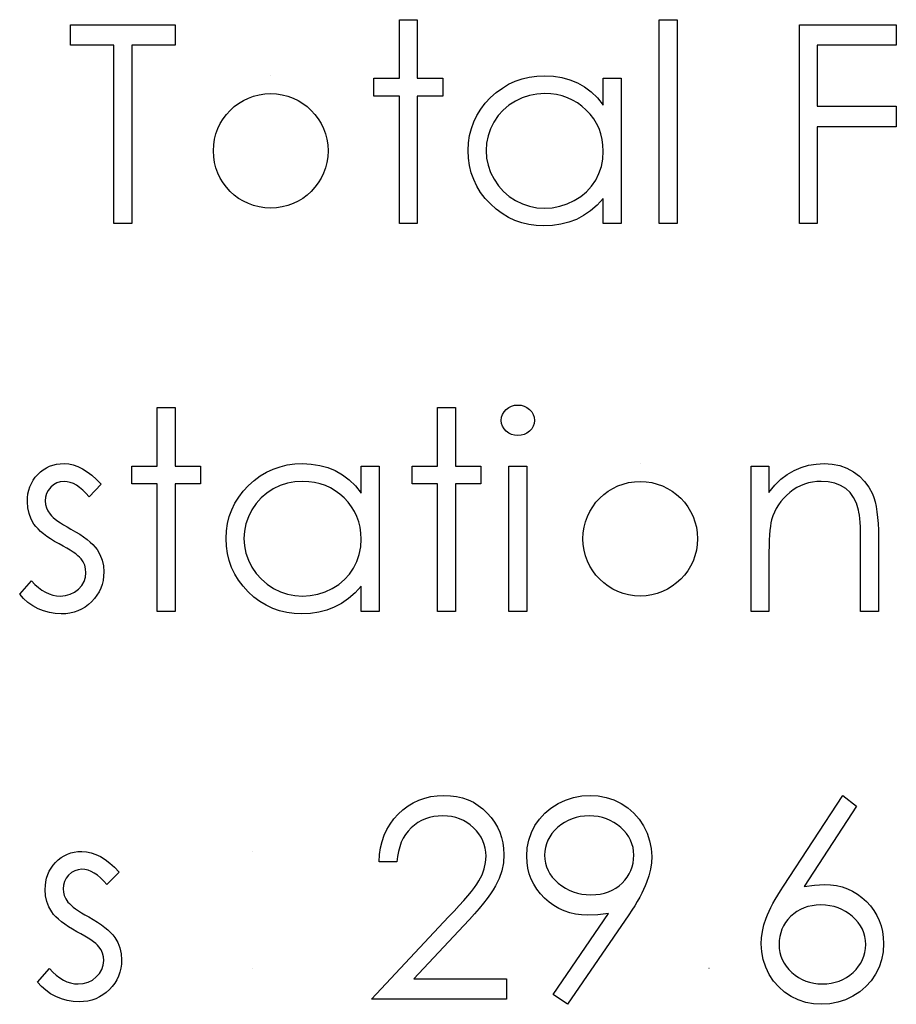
# Model space of a CAD drawing. Header units: inches. Extents: x 1687 to 2505, y -239 to -56.
# Tile 216 of 256: x 1857.784 to 1858.391, y -87.357 to -86.674. Entities that reach past the tile are written whole.
import ezdxf

# ---------------------------------------------------------------- set-up
doc = ezdxf.new("R2010")
doc.units = ezdxf.units.IN
doc.header["$LTSCALE"] = 0.5
doc.header["$MEASUREMENT"] = 0

msp = doc.modelspace()

# ---------------------------------------------------------------- linework, layer by layer
at = {"color": 7, "linetype": 'Continuous'}
for p, q in [((1858.04684, -86.67376), (1858.05921, -86.67376)), ((1858.04684, -86.71439), (1858.04684, -86.67376)), ((1858.05921, -86.67376), (1858.05921, -86.71439)), ((1858.22704, -86.67376), (1858.2394, -86.67376)), ((1858.22704, -86.81509), (1858.22704, -86.67376)), ((1858.2394, -86.67376), (1858.2394, -86.81509)), ((1857.81895, -86.69142), (1857.81895, -86.67729)), ((1857.81895, -86.67729), (1857.89138, -86.67729)), ((1857.89138, -86.67729), (1857.89138, -86.69142)), ((1858.3242, -86.67729), (1858.39133, -86.67729)), ((1858.3242, -86.81509), (1858.3242, -86.67729)), ((1858.39133, -86.67729), (1858.39133, -86.69142)), ((1857.84898, -86.69142), (1857.81895, -86.69142)), ((1857.84898, -86.81509), (1857.84898, -86.69142)), ((1857.89138, -86.69142), (1857.86135, -86.69142)), ((1857.86135, -86.69142), (1857.86135, -86.81509)), ((1858.39133, -86.69142), (1858.33657, -86.69142)), ((1858.33657, -86.69142), (1858.33657, -86.73382)), ((1857.95768, -86.71262), (1857.95768, -86.71262)), ((1858.02918, -86.72676), (1858.02918, -86.71439)), ((1858.02918, -86.71439), (1858.04684, -86.71439)), ((1858.05921, -86.71439), (1858.07688, -86.71439)), ((1858.07688, -86.71439), (1858.07688, -86.72676)), ((1858.12259, -86.71856), (1858.12717, -86.71643)), ((1858.12717, -86.71643), (1858.13194, -86.71475)), ((1858.13194, -86.71475), (1858.13691, -86.71356)), ((1858.13691, -86.71356), (1858.14207, -86.71287)), ((1858.14207, -86.71287), (1858.14743, -86.71262)), ((1858.14743, -86.71262), (1858.15358, -86.71293)), ((1858.15358, -86.71293), (1858.15944, -86.71384)), ((1858.15944, -86.71384), (1858.16498, -86.71538)), ((1858.16498, -86.71538), (1858.17023, -86.71751)), ((1858.18817, -86.73302), (1858.18817, -86.71439)), ((1858.18817, -86.71439), (1858.20054, -86.71439)), ((1858.20054, -86.71439), (1858.20054, -86.81509)), ((1858.11403, -86.72427), (1858.11822, -86.72118)), ((1858.11822, -86.72118), (1858.12259, -86.71856)), ((1858.17023, -86.71751), (1858.17517, -86.7203)), ((1858.17517, -86.7203), (1858.17984, -86.72383)), ((1858.17984, -86.72383), (1858.18414, -86.72805)), ((1858.04684, -86.72676), (1858.02918, -86.72676)), ((1858.04684, -86.81509), (1858.04684, -86.72676)), ((1858.07688, -86.72676), (1858.05921, -86.72676)), ((1858.05921, -86.72676), (1858.05921, -86.81509)), ((1858.10641, -86.73173), (1858.11005, -86.72783)), ((1858.11005, -86.72783), (1858.11403, -86.72427)), ((1858.12725, -86.73018), (1858.12283, -86.73302)), ((1858.13203, -86.72792), (1858.12725, -86.73018)), ((1858.137, -86.72629), (1858.13203, -86.72792)), ((1858.14218, -86.72532), (1858.137, -86.72629)), ((1858.14759, -86.72499), (1858.14218, -86.72532)), ((1858.15179, -86.72516), (1858.14759, -86.72499)), ((1858.15582, -86.72571), (1858.15179, -86.72516)), ((1858.15968, -86.72659), (1858.15582, -86.72571)), ((1858.16338, -86.72786), (1858.15968, -86.72659)), ((1858.16689, -86.72946), (1858.16338, -86.72786)), ((1858.17026, -86.73142), (1858.16689, -86.72946)), ((1858.18414, -86.72805), (1858.18817, -86.73302)), ((1858.10061, -86.74012), (1858.10326, -86.73584)), ((1858.10326, -86.73584), (1858.10641, -86.73173)), ((1858.11889, -86.73642), (1858.11541, -86.74031)), ((1858.12283, -86.73302), (1858.11889, -86.73642)), ((1858.17343, -86.73377), (1858.17026, -86.73142)), ((1858.17644, -86.73645), (1858.17343, -86.73377)), ((1858.1792, -86.7394), (1858.17644, -86.73645)), ((1858.33657, -86.73382), (1858.39133, -86.73382)), ((1858.39133, -86.73382), (1858.39133, -86.74796)), ((1858.09843, -86.74459), (1858.10061, -86.74012)), ((1858.11541, -86.74031), (1858.1124, -86.74475)), ((1858.18157, -86.74252), (1858.1792, -86.7394)), ((1858.18359, -86.74583), (1858.18157, -86.74252)), ((1858.09551, -86.75414), (1858.09672, -86.74928)), ((1858.09672, -86.74928), (1858.09843, -86.74459)), ((1858.11, -86.7495), (1858.10829, -86.75442)), ((1858.1124, -86.74475), (1858.11, -86.7495)), ((1858.18525, -86.74931), (1858.18359, -86.74583)), ((1858.18652, -86.75295), (1858.18525, -86.74931)), ((1858.39133, -86.74796), (1858.33657, -86.74796)), ((1858.33657, -86.74796), (1858.33657, -86.81509)), ((1858.09479, -86.75922), (1858.09551, -86.75414)), ((1858.10829, -86.75442), (1858.10724, -86.75944)), ((1858.18743, -86.75679), (1858.18652, -86.75295)), ((1858.18798, -86.76079), (1858.18743, -86.75679)), ((1858.09454, -86.76446), (1858.09479, -86.75922)), ((1858.09479, -86.76982), (1858.09454, -86.76446)), ((1858.10724, -86.75944), (1858.10691, -86.7646)), ((1858.10691, -86.7646), (1858.10727, -86.76974)), ((1858.18817, -86.76496), (1858.18798, -86.76079)), ((1858.09551, -86.77498), (1858.09479, -86.76982)), ((1858.10727, -86.76974), (1858.10829, -86.77476)), ((1858.18687, -86.77559), (1858.18784, -86.77043)), ((1858.18784, -86.77043), (1858.18817, -86.76496)), ((1858.09669, -86.77992), (1858.09551, -86.77498)), ((1858.10829, -86.77476), (1858.11003, -86.77967)), ((1858.18522, -86.7805), (1858.18687, -86.77559)), ((1858.09838, -86.78467), (1858.09669, -86.77992)), ((1858.10056, -86.78922), (1858.09838, -86.78467)), ((1858.11003, -86.77967), (1858.11246, -86.78448)), ((1858.11246, -86.78448), (1858.11549, -86.78895)), ((1858.18003, -86.78933), (1858.18293, -86.78511)), ((1858.18293, -86.78511), (1858.18522, -86.7805)), ((1858.10318, -86.79356), (1858.10056, -86.78922)), ((1858.11549, -86.78895), (1858.11897, -86.79289)), ((1858.17661, -86.79312), (1858.18003, -86.78933)), ((1858.1063, -86.79767), (1858.10318, -86.79356)), ((1858.10992, -86.80159), (1858.1063, -86.79767)), ((1858.11897, -86.79289), (1858.12295, -86.79632)), ((1858.12295, -86.79632), (1858.12739, -86.79922)), ((1858.16802, -86.79927), (1858.17258, -86.79643)), ((1858.17258, -86.79643), (1858.17661, -86.79312)), ((1858.18817, -86.79767), (1858.18389, -86.80231)), ((1858.18817, -86.81509), (1858.18817, -86.79767)), ((1858.11386, -86.80518), (1858.10992, -86.80159)), ((1858.118, -86.80827), (1858.11386, -86.80518)), ((1858.12739, -86.79922), (1858.13216, -86.80153)), ((1858.13216, -86.80153), (1858.13711, -86.80316)), ((1858.13711, -86.80316), (1858.14221, -86.80416)), ((1858.14221, -86.80416), (1858.14748, -86.80449)), ((1858.14748, -86.80449), (1858.15284, -86.80416)), ((1858.15284, -86.80416), (1858.15806, -86.80319)), ((1858.15806, -86.80319), (1858.16311, -86.80156)), ((1858.16311, -86.80156), (1858.16802, -86.79927)), ((1858.18389, -86.80231), (1858.17939, -86.80628)), ((1858.12237, -86.81089), (1858.118, -86.80827)), ((1858.12689, -86.81304), (1858.12237, -86.81089)), ((1858.16957, -86.81224), (1858.16429, -86.81426)), ((1858.17459, -86.80959), (1858.16957, -86.81224)), ((1858.17939, -86.80628), (1858.17459, -86.80959)), ((1857.86135, -86.81509), (1857.84898, -86.81509)), ((1858.05921, -86.81509), (1858.04684, -86.81509)), ((1858.13164, -86.8147), (1858.12689, -86.81304)), ((1858.13658, -86.81589), (1858.13164, -86.8147)), ((1858.14172, -86.81661), (1858.13658, -86.81589)), ((1858.14704, -86.81685), (1858.14172, -86.81661)), ((1858.15303, -86.81658), (1858.14704, -86.81685)), ((1858.1588, -86.81569), (1858.15303, -86.81658)), ((1858.16429, -86.81426), (1858.1588, -86.81569)), ((1858.20054, -86.81509), (1858.18817, -86.81509)), ((1858.2394, -86.81509), (1858.22704, -86.81509)), ((1858.33657, -86.81509), (1858.3242, -86.81509)), ((1858.12264, -86.94279), (1858.1246, -86.94179)), ((1858.1246, -86.94179), (1858.12667, -86.94121)), ((1858.12667, -86.94121), (1858.12893, -86.94102)), ((1858.12893, -86.94102), (1858.13123, -86.94121)), ((1858.13123, -86.94121), (1858.13335, -86.94179)), ((1858.13335, -86.94179), (1858.13531, -86.94279)), ((1857.87902, -86.94279), (1857.89138, -86.94279)), ((1857.87902, -86.98342), (1857.87902, -86.94279)), ((1857.89138, -86.94279), (1857.89138, -86.98342)), ((1858.07334, -86.94279), (1858.08571, -86.94279)), ((1858.07334, -86.98342), (1858.07334, -86.94279)), ((1858.08571, -86.94279), (1858.08571, -86.98342)), ((1858.11773, -86.94955), (1858.11836, -86.94759)), ((1858.11836, -86.94759), (1858.11941, -86.94577)), ((1858.11941, -86.94577), (1858.12087, -86.94414)), ((1858.12087, -86.94414), (1858.12264, -86.94279)), ((1858.13531, -86.94279), (1858.13708, -86.94414)), ((1858.13708, -86.94414), (1858.13857, -86.94577)), ((1858.13857, -86.94577), (1858.13962, -86.94759)), ((1858.13962, -86.94759), (1858.14025, -86.94955)), ((1858.11751, -86.95168), (1858.11773, -86.94955)), ((1858.11773, -86.95375), (1858.11751, -86.95168)), ((1858.11836, -86.95568), (1858.11773, -86.95375)), ((1858.11941, -86.95747), (1858.11836, -86.95568)), ((1858.13962, -86.95568), (1858.13857, -86.95747)), ((1858.14025, -86.95375), (1858.13962, -86.95568)), ((1858.14025, -86.94955), (1858.14047, -86.95168)), ((1858.14047, -86.95168), (1858.14025, -86.95375)), ((1858.12087, -86.9591), (1858.11941, -86.95747)), ((1858.12264, -86.96045), (1858.12087, -86.9591)), ((1858.1246, -86.96145), (1858.12264, -86.96045)), ((1858.12667, -86.96203), (1858.1246, -86.96145)), ((1858.12893, -86.96222), (1858.12667, -86.96203)), ((1858.13123, -86.96203), (1858.12893, -86.96222)), ((1858.13335, -86.96145), (1858.13123, -86.96203)), ((1858.13531, -86.96045), (1858.13335, -86.96145)), ((1858.13708, -86.9591), (1858.13531, -86.96045)), ((1858.13857, -86.95747), (1858.13708, -86.9591)), ((1857.80429, -86.98353), (1857.80664, -86.9827)), ((1857.80664, -86.9827), (1857.8091, -86.98212)), ((1857.8091, -86.98212), (1857.81166, -86.98176)), ((1857.81166, -86.98176), (1857.81437, -86.98165)), ((1857.81437, -86.98165), (1857.81757, -86.98187)), ((1857.81757, -86.98187), (1857.82077, -86.98254)), ((1857.82077, -86.98254), (1857.824, -86.98367)), ((1857.86135, -86.99579), (1857.86135, -86.98342)), ((1857.86135, -86.98342), (1857.87902, -86.98342)), ((1857.89138, -86.98342), (1857.90905, -86.98342)), ((1857.90905, -86.98342), (1857.90905, -86.99579)), ((1857.96412, -86.98378), (1857.96908, -86.98259)), ((1857.96908, -86.98259), (1857.97425, -86.9819)), ((1857.97425, -86.9819), (1857.9796, -86.98165)), ((1857.9796, -86.98165), (1857.98576, -86.98196)), ((1857.98576, -86.98196), (1857.99161, -86.98287)), ((1857.99161, -86.98287), (1857.99716, -86.98441)), ((1858.02034, -87.00205), (1858.02034, -86.98342)), ((1858.02034, -86.98342), (1858.03271, -86.98342)), ((1858.03271, -86.98342), (1858.03271, -87.08412)), ((1858.05568, -86.99579), (1858.05568, -86.98342)), ((1858.05568, -86.98342), (1858.07334, -86.98342)), ((1858.08571, -86.98342), (1858.10337, -86.98342)), ((1858.10337, -86.98342), (1858.10337, -86.99579)), ((1858.12281, -86.98342), (1858.13517, -86.98342)), ((1858.12281, -87.08412), (1858.12281, -86.98342)), ((1858.13517, -86.98342), (1858.13517, -87.08412)), ((1858.21384, -86.98165), (1858.21384, -86.98165)), ((1858.29063, -86.98342), (1858.303, -86.98342)), ((1858.29063, -87.08412), (1858.29063, -86.98342)), ((1858.303, -86.98342), (1858.303, -87.00158)), ((1858.32536, -86.98433), (1858.33047, -86.98284)), ((1858.33047, -86.98284), (1858.33579, -86.98196)), ((1858.33579, -86.98196), (1858.34131, -86.98165)), ((1858.34131, -86.98165), (1858.34689, -86.98201)), ((1858.34689, -86.98201), (1858.35213, -86.98306)), ((1858.35213, -86.98306), (1858.35705, -86.98486)), ((1857.79444, -86.99112), (1857.79612, -86.98919)), ((1857.79612, -86.98919), (1857.798, -86.98742)), ((1857.798, -86.98742), (1857.79999, -86.9859)), ((1857.79999, -86.9859), (1857.80209, -86.98461)), ((1857.80209, -86.98461), (1857.80429, -86.98353)), ((1857.824, -86.98367), (1857.82723, -86.98524)), ((1857.82723, -86.98524), (1857.83043, -86.98726)), ((1857.83043, -86.98726), (1857.83366, -86.98971)), ((1857.83366, -86.98971), (1857.83692, -86.99261)), ((1857.9462, -86.9933), (1857.9504, -86.99021)), ((1857.9504, -86.99021), (1857.95476, -86.98759)), ((1857.95476, -86.98759), (1857.95934, -86.98546)), ((1857.95934, -86.98546), (1857.96412, -86.98378)), ((1857.99716, -86.98441), (1858.0024, -86.98654)), ((1858.0024, -86.98654), (1858.00734, -86.98933)), ((1858.00734, -86.98933), (1858.01201, -86.99286)), ((1858.31131, -86.99256), (1858.31578, -86.98913)), ((1858.31578, -86.98913), (1858.32047, -86.9864)), ((1858.32047, -86.9864), (1858.32536, -86.98433)), ((1858.35705, -86.98486), (1858.36163, -86.98734)), ((1858.36163, -86.98734), (1858.36577, -86.99043)), ((1857.79071, -86.99766), (1857.79173, -86.99537)), ((1857.79173, -86.99537), (1857.79298, -86.99319)), ((1857.79298, -86.99319), (1857.79444, -86.99112)), ((1857.80714, -86.99631), (1857.80512, -86.9981)), ((1857.80937, -86.99504), (1857.80714, -86.99631)), ((1857.81177, -86.99427), (1857.80937, -86.99504)), ((1857.81437, -86.99402), (1857.81177, -86.99427)), ((1857.81649, -86.99418), (1857.81437, -86.99402)), ((1857.81865, -86.99468), (1857.81649, -86.99418)), ((1857.8208, -86.99551), (1857.81865, -86.99468)), ((1857.82298, -86.99667), (1857.8208, -86.99551)), ((1857.82513, -86.99816), (1857.82298, -86.99667)), ((1857.84015, -86.99598), (1857.83176, -87.00462)), ((1857.83692, -86.99261), (1857.84015, -86.99598)), ((1857.87902, -86.99579), (1857.86135, -86.99579)), ((1857.87902, -87.08412), (1857.87902, -86.99579)), ((1857.90905, -86.99579), (1857.89138, -86.99579)), ((1857.89138, -86.99579), (1857.89138, -87.08412)), ((1857.93858, -87.00075), (1857.94223, -86.99686)), ((1857.94223, -86.99686), (1857.9462, -86.9933)), ((1857.9642, -86.99695), (1857.95942, -86.99921)), ((1857.96917, -86.99532), (1857.9642, -86.99695)), ((1857.97436, -86.99435), (1857.96917, -86.99532)), ((1857.97977, -86.99402), (1857.97436, -86.99435)), ((1857.98396, -86.99418), (1857.97977, -86.99402)), ((1857.98799, -86.99474), (1857.98396, -86.99418)), ((1857.99186, -86.99562), (1857.98799, -86.99474)), ((1857.99556, -86.99689), (1857.99186, -86.99562)), ((1857.99906, -86.99849), (1857.99556, -86.99689)), ((1858.01201, -86.99286), (1858.01631, -86.99708)), ((1858.01631, -86.99708), (1858.02034, -87.00205)), ((1858.07334, -86.99579), (1858.05568, -86.99579)), ((1858.07334, -87.08412), (1858.07334, -86.99579)), ((1858.10337, -86.99579), (1858.08571, -86.99579)), ((1858.08571, -86.99579), (1858.08571, -87.08412)), ((1858.303, -87.00158), (1858.30706, -86.99672)), ((1858.30706, -86.99672), (1858.31131, -86.99256)), ((1858.32503, -86.99703), (1858.32243, -86.99833)), ((1858.32771, -86.99592), (1858.32503, -86.99703)), ((1858.33044, -86.9951), (1858.32771, -86.99592)), ((1858.33328, -86.99449), (1858.33044, -86.9951)), ((1858.33618, -86.99413), (1858.33328, -86.99449)), ((1858.33916, -86.99402), (1858.33618, -86.99413)), ((1858.34418, -86.99432), (1858.33916, -86.99402)), ((1858.34871, -86.99526), (1858.34418, -86.99432)), ((1858.35274, -86.99681), (1858.34871, -86.99526)), ((1858.35628, -86.99899), (1858.35274, -86.99681)), ((1858.36577, -86.99043), (1858.36936, -86.99402)), ((1858.36936, -86.99402), (1858.37234, -86.9981)), ((1857.78903, -87.00528), (1857.78936, -87.00263)), ((1857.78936, -87.00263), (1857.78994, -87.00009)), ((1857.78994, -87.00009), (1857.79071, -86.99766)), ((1857.80225, -87.00249), (1857.80153, -87.00495)), ((1857.80344, -87.00023), (1857.80225, -87.00249)), ((1857.80512, -86.9981), (1857.80344, -87.00023)), ((1857.82734, -86.99998), (1857.82513, -86.99816)), ((1857.82955, -87.00213), (1857.82734, -86.99998)), ((1857.83176, -87.00462), (1857.82955, -87.00213)), ((1857.93544, -87.00487), (1857.93858, -87.00075)), ((1857.95501, -87.00205), (1857.95106, -87.00545)), ((1857.95942, -86.99921), (1857.95501, -87.00205)), ((1858.00243, -87.00045), (1857.99906, -86.99849)), ((1858.0056, -87.0028), (1858.00243, -87.00045)), ((1858.00861, -87.00547), (1858.0056, -87.0028)), ((1858.3152, -87.00368), (1858.31313, -87.00575)), ((1858.31749, -87.00169), (1858.3152, -87.00368)), ((1858.31992, -86.9999), (1858.31749, -87.00169)), ((1858.32243, -86.99833), (1858.31992, -86.9999)), ((1858.35928, -87.00178), (1858.35628, -86.99899)), ((1858.36177, -87.00517), (1858.35928, -87.00178)), ((1858.37234, -86.9981), (1858.37474, -87.00269)), ((1858.37474, -87.00269), (1858.37574, -87.00525)), ((1857.78892, -87.00807), (1857.78903, -87.00528)), ((1857.78919, -87.01232), (1857.78892, -87.00807)), ((1857.80153, -87.00495), (1857.80128, -87.00757)), ((1857.80128, -87.00757), (1857.80151, -87.00995)), ((1857.80151, -87.00995), (1857.80214, -87.01224)), ((1857.93061, -87.01362), (1857.93279, -87.00915)), ((1857.93279, -87.00915), (1857.93544, -87.00487)), ((1857.94758, -87.00934), (1857.94457, -87.01378)), ((1857.95106, -87.00545), (1857.94758, -87.00934)), ((1858.01137, -87.00843), (1858.00861, -87.00547)), ((1858.01375, -87.01155), (1858.01137, -87.00843)), ((1858.30957, -87.01028), (1858.30811, -87.01271)), ((1858.31125, -87.00796), (1858.30957, -87.01028)), ((1858.31313, -87.00575), (1858.31125, -87.00796)), ((1858.36373, -87.0092), (1858.36177, -87.00517)), ((1858.36514, -87.01384), (1858.36373, -87.0092)), ((1858.37574, -87.00525), (1858.37659, -87.00818)), ((1858.37659, -87.00818), (1858.37731, -87.01141)), ((1857.79008, -87.0163), (1857.78919, -87.01232)), ((1857.79151, -87.02008), (1857.79008, -87.0163)), ((1857.80214, -87.01224), (1857.80322, -87.0145)), ((1857.80322, -87.0145), (1857.80471, -87.01671)), ((1857.80471, -87.01671), (1857.80567, -87.01784)), ((1857.92889, -87.01831), (1857.93061, -87.01362)), ((1857.94457, -87.01378), (1857.94217, -87.01853)), ((1858.01576, -87.01486), (1858.01375, -87.01155)), ((1858.01742, -87.01834), (1858.01576, -87.01486)), ((1858.30684, -87.01525), (1858.30576, -87.01792)), ((1858.30811, -87.01271), (1858.30684, -87.01525)), ((1858.36547, -87.01544), (1858.36514, -87.01384)), ((1858.36577, -87.01743), (1858.36547, -87.01544)), ((1858.36602, -87.01975), (1858.36577, -87.01743)), ((1858.37731, -87.01141), (1858.37792, -87.015)), ((1858.37792, -87.015), (1858.37836, -87.01892)), ((1857.79353, -87.02358), (1857.79151, -87.02008)), ((1857.7948, -87.02527), (1857.79353, -87.02358)), ((1857.80567, -87.01784), (1857.80689, -87.019)), ((1857.80689, -87.019), (1857.80832, -87.02024)), ((1857.80832, -87.02024), (1857.81001, -87.02151)), ((1857.81001, -87.02151), (1857.81194, -87.02284)), ((1857.81194, -87.02284), (1857.81409, -87.02419)), ((1857.81409, -87.02419), (1857.81647, -87.02562)), ((1857.92696, -87.02825), (1857.92768, -87.02317)), ((1857.92768, -87.02317), (1857.92889, -87.01831)), ((1857.94046, -87.02344), (1857.93941, -87.02847)), ((1857.94217, -87.01853), (1857.94046, -87.02344)), ((1858.01869, -87.02198), (1858.01742, -87.01834)), ((1858.0196, -87.02582), (1858.01869, -87.02198)), ((1858.30446, -87.02273), (1858.30408, -87.02516)), ((1858.30491, -87.02068), (1858.30446, -87.02273)), ((1858.30576, -87.01792), (1858.30491, -87.02068)), ((1858.36624, -87.02242), (1858.36602, -87.01975)), ((1858.36641, -87.02549), (1858.36624, -87.02242)), ((1858.37836, -87.01892), (1858.37869, -87.02317)), ((1858.37869, -87.02317), (1858.37891, -87.02778)), ((1857.79634, -87.02698), (1857.7948, -87.02527)), ((1857.79811, -87.02869), (1857.79634, -87.02698)), ((1857.80015, -87.0304), (1857.79811, -87.02869)), ((1857.80247, -87.03211), (1857.80015, -87.0304)), ((1857.81647, -87.02562), (1857.81909, -87.02709)), ((1857.81909, -87.02709), (1857.82229, -87.02891)), ((1857.82229, -87.02891), (1857.82522, -87.0307)), ((1857.82522, -87.0307), (1857.82789, -87.0325)), ((1857.92671, -87.03349), (1857.92696, -87.02825)), ((1857.93941, -87.02847), (1857.93908, -87.03363)), ((1858.02015, -87.02982), (1858.0196, -87.02582)), ((1858.02034, -87.03399), (1858.02015, -87.02982)), ((1858.30347, -87.03115), (1858.30328, -87.03471)), ((1858.30375, -87.02794), (1858.30347, -87.03115)), ((1858.30408, -87.02516), (1858.30375, -87.02794)), ((1858.36652, -87.02888), (1858.36641, -87.02549)), ((1858.36657, -87.03264), (1858.36652, -87.02888)), ((1858.37891, -87.02778), (1858.37896, -87.03269)), ((1857.80501, -87.03385), (1857.80247, -87.03211)), ((1857.80783, -87.03559), (1857.80501, -87.03385)), ((1857.81089, -87.03733), (1857.80783, -87.03559)), ((1857.81373, -87.03887), (1857.81089, -87.03733)), ((1857.82789, -87.0325), (1857.8303, -87.03426)), ((1857.8303, -87.03426), (1857.83242, -87.03603)), ((1857.83242, -87.03603), (1857.8343, -87.03777)), ((1857.8343, -87.03777), (1857.8359, -87.03951)), ((1857.92696, -87.03885), (1857.92671, -87.03349)), ((1857.93908, -87.03363), (1857.93944, -87.03876)), ((1858.02001, -87.03945), (1858.02034, -87.03399)), ((1858.30328, -87.03471), (1858.30311, -87.03865)), ((1858.3666, -87.03675), (1858.36657, -87.03264)), ((1858.3666, -87.08412), (1858.3666, -87.03675)), ((1858.37896, -87.03269), (1858.37896, -87.08412)), ((1857.8163, -87.04034), (1857.81373, -87.03887)), ((1857.81862, -87.04172), (1857.8163, -87.04034)), ((1857.82066, -87.04304), (1857.81862, -87.04172)), ((1857.82243, -87.04431), (1857.82066, -87.04304)), ((1857.82395, -87.04553), (1857.82243, -87.04431)), ((1857.8359, -87.03951), (1857.83722, -87.04122)), ((1857.83722, -87.04122), (1857.83927, -87.04478)), ((1857.83927, -87.04478), (1857.84076, -87.04856)), ((1857.92768, -87.04401), (1857.92696, -87.03885)), ((1857.92887, -87.04895), (1857.92768, -87.04401)), ((1857.93944, -87.03876), (1857.94046, -87.04379)), ((1857.94046, -87.04379), (1857.9422, -87.0487)), ((1858.01739, -87.04953), (1858.01905, -87.04462)), ((1858.01905, -87.04462), (1858.02001, -87.03945)), ((1858.30303, -87.04299), (1858.303, -87.04771)), ((1858.30311, -87.03865), (1858.30303, -87.04299)), ((1857.82519, -87.04666), (1857.82395, -87.04553)), ((1857.82616, -87.04771), (1857.82519, -87.04666)), ((1857.82765, -87.04989), (1857.82616, -87.04771)), ((1857.82869, -87.05221), (1857.82765, -87.04989)), ((1857.84076, -87.04856), (1857.84161, -87.05257)), ((1857.93055, -87.0537), (1857.92887, -87.04895)), ((1857.9422, -87.0487), (1857.94463, -87.0535)), ((1858.0151, -87.05414), (1858.01739, -87.04953)), ((1858.303, -87.04771), (1858.303, -87.08412)), ((1857.82933, -87.05469), (1857.82869, -87.05221)), ((1857.82922, -87.06049), (1857.82955, -87.05731)), ((1857.82955, -87.05731), (1857.82933, -87.05469)), ((1857.84161, -87.05257), (1857.84192, -87.05679)), ((1857.84192, -87.05679), (1857.84178, -87.05977)), ((1857.93273, -87.05825), (1857.93055, -87.0537)), ((1857.93535, -87.06259), (1857.93273, -87.05825)), ((1857.94463, -87.0535), (1857.94766, -87.05798)), ((1857.94766, -87.05798), (1857.95114, -87.06192)), ((1858.00878, -87.06214), (1858.0122, -87.05836)), ((1858.0122, -87.05836), (1858.0151, -87.05414)), ((1857.78362, -87.07225), (1857.79182, -87.06292)), ((1857.79182, -87.06292), (1857.79419, -87.0654)), ((1857.82662, -87.06617), (1857.82825, -87.06341)), ((1857.82825, -87.06341), (1857.82922, -87.06049)), ((1857.84139, -87.06264), (1857.84073, -87.0654)), ((1857.84178, -87.05977), (1857.84139, -87.06264)), ((1857.93847, -87.0667), (1857.93535, -87.06259)), ((1857.95114, -87.06192), (1857.95512, -87.06535)), ((1857.95512, -87.06535), (1857.95956, -87.06824)), ((1858.00475, -87.06546), (1858.00878, -87.06214)), ((1857.79419, -87.0654), (1857.79659, -87.06755)), ((1857.79659, -87.06755), (1857.79905, -87.06938)), ((1857.79905, -87.06938), (1857.80151, -87.07087)), ((1857.80151, -87.07087), (1857.80402, -87.07203)), ((1857.80402, -87.07203), (1857.80658, -87.07285)), ((1857.81862, -87.0723), (1857.82163, -87.07081)), ((1857.82163, -87.07081), (1857.82436, -87.06869)), ((1857.82436, -87.06869), (1857.82662, -87.06617)), ((1857.8386, -87.07056), (1857.83717, -87.07296)), ((1857.83982, -87.06802), (1857.8386, -87.07056)), ((1857.84073, -87.0654), (1857.83982, -87.06802)), ((1857.94209, -87.07062), (1857.93847, -87.0667)), ((1857.94604, -87.07421), (1857.94209, -87.07062)), ((1857.95956, -87.06824), (1857.96434, -87.07056)), ((1857.96434, -87.07056), (1857.96928, -87.07219)), ((1857.96928, -87.07219), (1857.97438, -87.07319)), ((1857.98501, -87.07319), (1857.99023, -87.07222)), ((1857.99023, -87.07222), (1857.99528, -87.07059)), ((1857.99528, -87.07059), (1858.00019, -87.0683)), ((1858.00019, -87.0683), (1858.00475, -87.06546)), ((1858.01607, -87.07134), (1858.01157, -87.07531)), ((1858.02034, -87.0667), (1858.01607, -87.07134)), ((1858.02034, -87.08412), (1858.02034, -87.0667)), ((1857.7863, -87.07526), (1857.78362, -87.07225)), ((1857.7893, -87.07793), (1857.7863, -87.07526)), ((1857.79264, -87.08028), (1857.7893, -87.07793)), ((1857.80658, -87.07285), (1857.80915, -87.07335)), ((1857.80915, -87.07335), (1857.81177, -87.07352)), ((1857.81177, -87.07352), (1857.81533, -87.07321)), ((1857.81533, -87.07321), (1857.81862, -87.0723)), ((1857.83347, -87.07744), (1857.83129, -87.07942)), ((1857.83546, -87.07526), (1857.83347, -87.07744)), ((1857.83717, -87.07296), (1857.83546, -87.07526)), ((1857.95018, -87.0773), (1857.94604, -87.07421)), ((1857.95454, -87.07992), (1857.95018, -87.0773)), ((1857.97438, -87.07319), (1857.97966, -87.07352)), ((1857.97966, -87.07352), (1857.98501, -87.07319)), ((1858.00676, -87.07862), (1858.00174, -87.08127)), ((1858.01157, -87.07531), (1858.00676, -87.07862)), ((1857.79632, -87.08227), (1857.79264, -87.08028)), ((1857.80021, -87.08384), (1857.79632, -87.08227)), ((1857.80418, -87.08497), (1857.80021, -87.08384)), ((1857.80824, -87.08566), (1857.80418, -87.08497)), ((1857.81241, -87.08588), (1857.80824, -87.08566)), ((1857.8155, -87.08574), (1857.81241, -87.08588)), ((1857.81845, -87.08536), (1857.8155, -87.08574)), ((1857.8213, -87.0847), (1857.81845, -87.08536)), ((1857.824, -87.08376), (1857.8213, -87.0847)), ((1857.82657, -87.08257), (1857.824, -87.08376)), ((1857.829, -87.08114), (1857.82657, -87.08257)), ((1857.83129, -87.07942), (1857.829, -87.08114)), ((1857.89138, -87.08412), (1857.87902, -87.08412)), ((1857.95906, -87.08207), (1857.95454, -87.07992)), ((1857.96381, -87.08373), (1857.95906, -87.08207)), ((1857.96875, -87.08492), (1857.96381, -87.08373)), ((1857.97389, -87.08563), (1857.96875, -87.08492)), ((1857.97922, -87.08588), (1857.97389, -87.08563)), ((1857.98521, -87.08561), (1857.97922, -87.08588)), ((1857.99097, -87.08472), (1857.98521, -87.08561)), ((1857.99647, -87.08329), (1857.99097, -87.08472)), ((1858.00174, -87.08127), (1857.99647, -87.08329)), ((1858.03271, -87.08412), (1858.02034, -87.08412)), ((1858.08571, -87.08412), (1858.07334, -87.08412)), ((1858.13517, -87.08412), (1858.12281, -87.08412)), ((1858.303, -87.08412), (1858.29063, -87.08412)), ((1858.37896, -87.08412), (1858.3666, -87.08412)), ((1858.0565, -87.21687), (1858.06034, -87.21505)), ((1858.06034, -87.21505), (1858.0644, -87.21364)), ((1858.0644, -87.21364), (1858.06862, -87.21262)), ((1858.06862, -87.21262), (1858.07304, -87.21201)), ((1858.07304, -87.21201), (1858.07765, -87.21182)), ((1858.07765, -87.21182), (1858.08218, -87.21201)), ((1858.08218, -87.21201), (1858.08651, -87.21259)), ((1858.08651, -87.21259), (1858.09059, -87.21353)), ((1858.09059, -87.21353), (1858.09449, -87.21485)), ((1858.09449, -87.21485), (1858.09813, -87.21659)), ((1858.15681, -87.2175), (1858.16209, -87.21502)), ((1858.16209, -87.21502), (1858.16755, -87.21322)), ((1858.16755, -87.21322), (1858.17321, -87.21218)), ((1858.17321, -87.21218), (1858.17903, -87.21182)), ((1858.17903, -87.21182), (1858.18475, -87.21218)), ((1858.18475, -87.21218), (1858.19024, -87.2132)), ((1858.19024, -87.2132), (1858.19551, -87.21494)), ((1858.19551, -87.21494), (1858.20057, -87.21736)), ((1858.3131, -87.2747), (1858.35423, -87.21182)), ((1858.35423, -87.21182), (1858.36376, -87.2193)), ((1858.04604, -87.22473), (1858.04933, -87.2217)), ((1858.04933, -87.2217), (1858.05283, -87.21908)), ((1858.05283, -87.21908), (1858.0565, -87.21687)), ((1858.09813, -87.21659), (1858.10155, -87.21869)), ((1858.10155, -87.21869), (1858.10478, -87.22115)), ((1858.10478, -87.22115), (1858.10776, -87.22402)), ((1858.14762, -87.22416), (1858.15193, -87.22059)), ((1858.15193, -87.22059), (1858.15681, -87.2175)), ((1858.20057, -87.21736), (1858.20526, -87.22043)), ((1858.20526, -87.22043), (1858.2094, -87.22402)), ((1858.36376, -87.2193), (1858.32735, -87.27497)), ((1858.04041, -87.23164), (1858.04303, -87.22807)), ((1858.04303, -87.22807), (1858.04604, -87.22473)), ((1858.06225, -87.22921), (1858.05971, -87.23064)), ((1858.06492, -87.22805), (1858.06225, -87.22921)), ((1858.06774, -87.22714), (1858.06492, -87.22805)), ((1858.07069, -87.22647), (1858.06774, -87.22714)), ((1858.07378, -87.22609), (1858.07069, -87.22647)), ((1858.07701, -87.22595), (1858.07378, -87.22609)), ((1858.0801, -87.22609), (1858.07701, -87.22595)), ((1858.08306, -87.22647), (1858.0801, -87.22609)), ((1858.08587, -87.22711), (1858.08306, -87.22647)), ((1858.08861, -87.22802), (1858.08587, -87.22711)), ((1858.0912, -87.22918), (1858.08861, -87.22802)), ((1858.09366, -87.23059), (1858.0912, -87.22918)), ((1858.10776, -87.22402), (1858.11047, -87.22714)), ((1858.11047, -87.22714), (1858.11279, -87.23039)), ((1858.1408, -87.23271), (1858.14392, -87.22819)), ((1858.14392, -87.22819), (1858.14762, -87.22416)), ((1858.16388, -87.2291), (1858.16131, -87.23048)), ((1858.16656, -87.22796), (1858.16388, -87.2291)), ((1858.16935, -87.22708), (1858.16656, -87.22796)), ((1858.17224, -87.22645), (1858.16935, -87.22708)), ((1858.17525, -87.22609), (1858.17224, -87.22645)), ((1858.1784, -87.22595), (1858.17525, -87.22609)), ((1858.18157, -87.22609), (1858.1784, -87.22595)), ((1858.18461, -87.22645), (1858.18157, -87.22609)), ((1858.18754, -87.22708), (1858.18461, -87.22645)), ((1858.19032, -87.22796), (1858.18754, -87.22708)), ((1858.193, -87.2291), (1858.19032, -87.22796)), ((1858.19557, -87.23048), (1858.193, -87.2291)), ((1858.2094, -87.22402), (1858.21301, -87.22819)), ((1858.21301, -87.22819), (1858.21611, -87.23291)), ((1858.03633, -87.23945), (1858.03818, -87.23544)), ((1858.03818, -87.23544), (1858.04041, -87.23164)), ((1858.05504, -87.23431), (1858.05297, -87.23649)), ((1858.0573, -87.23235), (1858.05504, -87.23431)), ((1858.05971, -87.23064), (1858.0573, -87.23235)), ((1858.096, -87.23227), (1858.09366, -87.23059)), ((1858.09824, -87.2342), (1858.096, -87.23227)), ((1858.10028, -87.23633), (1858.09824, -87.2342)), ((1858.11279, -87.23039), (1858.11477, -87.23379)), ((1858.11477, -87.23379), (1858.1164, -87.23729)), ((1858.13835, -87.2376), (1858.1408, -87.23271)), ((1858.15444, -87.23602), (1858.15262, -87.23821)), ((1858.15657, -87.23398), (1858.15444, -87.23602)), ((1858.15888, -87.2321), (1858.15657, -87.23398)), ((1858.16131, -87.23048), (1858.15888, -87.2321)), ((1858.198, -87.2321), (1858.19557, -87.23048)), ((1858.20032, -87.23398), (1858.198, -87.2321)), ((1858.20244, -87.23602), (1858.20032, -87.23398)), ((1858.20429, -87.23821), (1858.20244, -87.23602)), ((1858.21611, -87.23291), (1858.21856, -87.23796)), ((1858.03484, -87.2437), (1858.03633, -87.23945)), ((1858.04955, -87.24152), (1858.04817, -87.24433)), ((1858.05115, -87.2389), (1858.04955, -87.24152)), ((1858.05297, -87.23649), (1858.05115, -87.2389)), ((1858.10202, -87.23854), (1858.10028, -87.23633)), ((1858.10351, -87.24083), (1858.10202, -87.23854)), ((1858.10475, -87.24326), (1858.10351, -87.24083)), ((1858.1164, -87.23729), (1858.11765, -87.24097)), ((1858.11765, -87.24097), (1858.11856, -87.24477)), ((1858.13553, -87.24825), (1858.13658, -87.24279)), ((1858.13658, -87.24279), (1858.13835, -87.2376)), ((1858.1498, -87.24282), (1858.14881, -87.2453)), ((1858.15107, -87.24047), (1858.1498, -87.24282)), ((1858.15262, -87.23821), (1858.15107, -87.24047)), ((1858.20584, -87.24047), (1858.20429, -87.23821)), ((1858.20711, -87.24282), (1858.20584, -87.24047)), ((1858.2081, -87.2453), (1858.20711, -87.24282)), ((1858.21856, -87.23796), (1858.22033, -87.2432)), ((1858.03304, -87.25283), (1858.03376, -87.24814)), ((1858.03376, -87.24814), (1858.03484, -87.2437)), ((1858.04704, -87.24737), (1858.04615, -87.25063)), ((1858.04817, -87.24433), (1858.04704, -87.24737)), ((1858.10569, -87.24577), (1858.10475, -87.24326)), ((1858.10636, -87.24836), (1858.10569, -87.24577)), ((1858.10677, -87.25107), (1858.10636, -87.24836)), ((1858.11856, -87.24477), (1858.11908, -87.24869)), ((1858.11908, -87.24869), (1858.11927, -87.25278)), ((1858.13517, -87.25402), (1858.13553, -87.24825)), ((1858.14809, -87.24787), (1858.14768, -87.25054)), ((1858.14881, -87.2453), (1858.14809, -87.24787)), ((1858.20882, -87.24787), (1858.2081, -87.2453)), ((1858.20923, -87.25054), (1858.20882, -87.24787)), ((1858.22033, -87.2432), (1858.22138, -87.24858)), ((1858.22138, -87.24858), (1858.22174, -87.25416)), ((1857.80849, -87.25822), (1857.81037, -87.25645)), ((1857.81037, -87.25645), (1857.81235, -87.25493)), ((1857.81235, -87.25493), (1857.81445, -87.25364)), ((1857.81445, -87.25364), (1857.81666, -87.25256)), ((1857.81666, -87.25256), (1857.81901, -87.25173)), ((1857.81901, -87.25173), (1857.82146, -87.25115)), ((1857.82146, -87.25115), (1857.82403, -87.25079)), ((1857.82403, -87.25079), (1857.82673, -87.25068)), ((1857.82673, -87.25068), (1857.82994, -87.2509)), ((1857.82994, -87.2509), (1857.83314, -87.25157)), ((1857.83314, -87.25157), (1857.83637, -87.2527)), ((1857.83637, -87.2527), (1857.8396, -87.25427)), ((1857.8396, -87.25427), (1857.8428, -87.25629)), ((1857.8428, -87.25629), (1857.84603, -87.25874)), ((1858.03271, -87.25775), (1858.03304, -87.25283)), ((1858.04549, -87.25408), (1858.04508, -87.25775)), ((1858.04615, -87.25063), (1858.04549, -87.25408)), ((1858.1066, -87.25836), (1858.10691, -87.25388)), ((1858.10691, -87.25388), (1858.10677, -87.25107)), ((1858.11927, -87.25278), (1858.11892, -87.25852)), ((1858.13537, -87.25825), (1858.13517, -87.25402)), ((1858.14768, -87.25054), (1858.14754, -87.25333)), ((1858.14754, -87.25333), (1858.14768, -87.25612)), ((1858.14768, -87.25612), (1858.14812, -87.2588)), ((1858.20887, -87.2588), (1858.20923, -87.25612)), ((1858.20937, -87.25333), (1858.20923, -87.25054)), ((1858.20923, -87.25612), (1858.20937, -87.25333)), ((1858.22174, -87.25416), (1858.22152, -87.25849)), ((1857.8041, -87.2644), (1857.80534, -87.26222)), ((1857.80534, -87.26222), (1857.80681, -87.26015)), ((1857.80681, -87.26015), (1857.80849, -87.25822)), ((1857.82414, -87.2633), (1857.82174, -87.26407)), ((1857.82673, -87.26305), (1857.82414, -87.2633)), ((1857.82886, -87.26321), (1857.82673, -87.26305)), ((1857.83101, -87.26371), (1857.82886, -87.26321)), ((1857.84603, -87.25874), (1857.84929, -87.26164)), ((1857.84929, -87.26164), (1857.85252, -87.26501)), ((1858.04508, -87.25775), (1858.03271, -87.25775)), ((1858.10415, -87.26694), (1858.10569, -87.26269)), ((1858.10569, -87.26269), (1858.1066, -87.25836)), ((1858.11892, -87.25852), (1858.11784, -87.26407)), ((1858.13595, -87.2623), (1858.13537, -87.25825)), ((1858.13691, -87.26619), (1858.13595, -87.2623)), ((1858.14812, -87.2588), (1858.14886, -87.26136)), ((1858.14886, -87.26136), (1858.14989, -87.26385)), ((1858.20733, -87.26385), (1858.20824, -87.26136)), ((1858.20824, -87.26136), (1858.20887, -87.2588)), ((1858.22088, -87.26291), (1858.21978, -87.26746)), ((1858.22152, -87.25849), (1858.22088, -87.26291)), ((1857.80173, -87.27166), (1857.80231, -87.26912)), ((1857.80231, -87.26912), (1857.80308, -87.26669)), ((1857.80308, -87.26669), (1857.8041, -87.2644)), ((1857.8158, -87.26926), (1857.81462, -87.27152)), ((1857.81749, -87.26713), (1857.8158, -87.26926)), ((1857.8195, -87.26534), (1857.81749, -87.26713)), ((1857.82174, -87.26407), (1857.8195, -87.26534)), ((1857.83317, -87.26454), (1857.83101, -87.26371)), ((1857.83535, -87.2657), (1857.83317, -87.26454)), ((1857.8375, -87.26719), (1857.83535, -87.2657)), ((1857.83971, -87.26901), (1857.8375, -87.26719)), ((1857.84192, -87.27116), (1857.83971, -87.26901)), ((1857.85252, -87.26501), (1857.84412, -87.27365)), ((1858.10199, -87.27108), (1858.10415, -87.26694)), ((1858.11607, -87.26942), (1858.11356, -87.27461)), ((1858.11784, -87.26407), (1858.11607, -87.26942)), ((1858.13824, -87.26989), (1858.13691, -87.26619)), ((1858.13998, -87.27345), (1858.13824, -87.26989)), ((1858.14989, -87.26385), (1858.15121, -87.26622)), ((1858.15121, -87.26622), (1858.15284, -87.26849)), ((1858.15284, -87.26849), (1858.15474, -87.27064)), ((1858.20313, -87.27064), (1858.20479, -87.26849)), ((1858.20479, -87.26849), (1858.2062, -87.26622)), ((1858.2062, -87.26622), (1858.20733, -87.26385)), ((1858.21978, -87.26746), (1858.21826, -87.2721)), ((1857.80128, -87.2771), (1857.8014, -87.27431)), ((1857.80156, -87.28135), (1857.80128, -87.2771)), ((1857.8014, -87.27431), (1857.80173, -87.27166)), ((1857.8139, -87.27398), (1857.81365, -87.2766)), ((1857.81365, -87.2766), (1857.81387, -87.27898)), ((1857.81462, -87.27152), (1857.8139, -87.27398)), ((1857.84412, -87.27365), (1857.84192, -87.27116)), ((1858.09672, -87.27842), (1858.09885, -87.27572)), ((1858.09885, -87.27572), (1858.10059, -87.27326)), ((1858.10059, -87.27326), (1858.10199, -87.27108)), ((1858.11356, -87.27461), (1858.11196, -87.27726)), ((1858.14207, -87.27682), (1858.13998, -87.27345)), ((1858.14459, -87.28002), (1858.14207, -87.27682)), ((1858.15474, -87.27064), (1858.15695, -87.27271)), ((1858.15695, -87.27271), (1858.15935, -87.27459)), ((1858.15935, -87.27459), (1858.16189, -87.27621)), ((1858.16189, -87.27621), (1858.16457, -87.2776)), ((1858.19438, -87.2776), (1858.19684, -87.27621)), ((1858.19684, -87.27621), (1858.1991, -87.27459)), ((1858.1991, -87.27459), (1858.20123, -87.27271)), ((1858.20123, -87.27271), (1858.20313, -87.27064)), ((1858.21619, -87.27702), (1858.21489, -87.27967)), ((1858.21732, -87.2745), (1858.21619, -87.27702)), ((1858.21826, -87.2721), (1858.21732, -87.2745)), ((1858.31103, -87.2779), (1858.3131, -87.2747)), ((1858.32735, -87.27497), (1858.33463, -87.27398)), ((1858.33463, -87.27398), (1858.34162, -87.27365)), ((1858.34162, -87.27365), (1858.34581, -87.27384)), ((1858.34581, -87.27384), (1858.34984, -87.27439)), ((1858.34984, -87.27439), (1858.35371, -87.2753)), ((1858.35371, -87.2753), (1858.35741, -87.2766)), ((1858.35741, -87.2766), (1858.36094, -87.27826)), ((1857.80244, -87.28532), (1857.80156, -87.28135)), ((1857.81387, -87.27898), (1857.81451, -87.28127)), ((1857.81451, -87.28127), (1857.81558, -87.28353)), ((1857.81558, -87.28353), (1857.81707, -87.28574)), ((1858.09145, -87.28469), (1858.09427, -87.28143)), ((1858.09427, -87.28143), (1858.09672, -87.27842)), ((1858.10776, -87.28328), (1858.10517, -87.28659)), ((1858.11003, -87.28016), (1858.10776, -87.28328)), ((1858.11196, -87.27726), (1858.11003, -87.28016)), ((1858.14746, -87.28306), (1858.14459, -87.28002)), ((1858.1506, -87.28582), (1858.14746, -87.28306)), ((1858.16457, -87.2776), (1858.16733, -87.2787)), ((1858.16733, -87.2787), (1858.17023, -87.27958)), ((1858.17023, -87.27958), (1858.17327, -87.28022)), ((1858.17327, -87.28022), (1858.17641, -87.28058)), ((1858.17641, -87.28058), (1858.17967, -87.28071)), ((1858.17967, -87.28071), (1858.18295, -87.28058)), ((1858.18295, -87.28058), (1858.18605, -87.28022)), ((1858.18605, -87.28022), (1858.189, -87.27958)), ((1858.189, -87.27958), (1858.19176, -87.2787)), ((1858.19176, -87.2787), (1858.19438, -87.2776)), ((1858.21343, -87.2824), (1858.2118, -87.2853)), ((1858.21489, -87.27967), (1858.21343, -87.2824)), ((1858.30736, -87.28394), (1858.3091, -87.28099)), ((1858.3091, -87.28099), (1858.31103, -87.2779)), ((1858.36094, -87.27826), (1858.36434, -87.28027)), ((1858.36434, -87.28027), (1858.36754, -87.28267)), ((1858.36754, -87.28267), (1858.3706, -87.28543)), ((1857.80388, -87.28911), (1857.80244, -87.28532)), ((1857.80589, -87.29261), (1857.80388, -87.28911)), ((1857.81707, -87.28574), (1857.81804, -87.28687)), ((1857.81804, -87.28687), (1857.81925, -87.28803)), ((1857.81925, -87.28803), (1857.82069, -87.28927)), ((1857.82069, -87.28927), (1857.82237, -87.29054)), ((1857.82237, -87.29054), (1857.82431, -87.29187)), ((1858.08474, -87.29203), (1858.08828, -87.28822)), ((1858.08828, -87.28822), (1858.09145, -87.28469)), ((1858.10222, -87.29018), (1858.09896, -87.29396)), ((1858.10517, -87.28659), (1858.10222, -87.29018)), ((1858.15394, -87.28822), (1858.1506, -87.28582)), ((1858.15742, -87.29024), (1858.15394, -87.28822)), ((1858.16109, -87.29189), (1858.15742, -87.29024)), ((1858.21001, -87.28828), (1858.20802, -87.2914)), ((1858.2118, -87.2853), (1858.21001, -87.28828)), ((1858.30308, -87.29214), (1858.30435, -87.28955)), ((1858.30435, -87.28955), (1858.30576, -87.28681)), ((1858.30576, -87.28681), (1858.30736, -87.28394)), ((1858.32735, -87.28977), (1858.32481, -87.2909)), ((1858.33005, -87.28891), (1858.32735, -87.28977)), ((1858.3329, -87.28828), (1858.33005, -87.28891)), ((1858.33588, -87.28792), (1858.3329, -87.28828)), ((1858.33902, -87.28778), (1858.33588, -87.28792)), ((1858.3422, -87.28792), (1858.33902, -87.28778)), ((1858.34523, -87.28828), (1858.3422, -87.28792)), ((1858.34816, -87.28891), (1858.34523, -87.28828)), ((1858.35098, -87.28977), (1858.34816, -87.28891)), ((1858.35365, -87.2909), (1858.35098, -87.28977)), ((1858.3706, -87.28543), (1858.37339, -87.28847)), ((1858.37339, -87.28847), (1858.37582, -87.29167)), ((1857.80716, -87.2943), (1857.80589, -87.29261)), ((1857.80871, -87.29601), (1857.80716, -87.2943)), ((1857.81048, -87.29772), (1857.80871, -87.29601)), ((1857.82431, -87.29187), (1857.82646, -87.29322)), ((1857.82646, -87.29322), (1857.82883, -87.29465)), ((1857.82883, -87.29465), (1857.83146, -87.29612)), ((1857.83146, -87.29612), (1857.83466, -87.29794)), ((1858.02741, -87.35315), (1858.08085, -87.29612)), ((1858.08085, -87.29612), (1858.08474, -87.29203)), ((1858.09896, -87.29396), (1858.09534, -87.29797)), ((1858.15356, -87.34981), (1858.19187, -87.2938)), ((1858.1649, -87.29319), (1858.16109, -87.29189)), ((1858.20587, -87.29463), (1858.16344, -87.35668)), ((1858.1689, -87.2941), (1858.1649, -87.29319)), ((1858.17304, -87.29465), (1858.1689, -87.2941)), ((1858.17738, -87.29485), (1858.17304, -87.29465)), ((1858.18453, -87.29457), (1858.17738, -87.29485)), ((1858.19187, -87.2938), (1858.18453, -87.29457)), ((1858.20802, -87.2914), (1858.20587, -87.29463)), ((1858.29961, -87.30161), (1858.30107, -87.29703)), ((1858.30107, -87.29703), (1858.30201, -87.29465)), ((1858.30201, -87.29465), (1858.30308, -87.29214)), ((1858.3181, -87.29579), (1858.31622, -87.29783)), ((1858.3202, -87.29391), (1858.3181, -87.29579)), ((1858.32243, -87.29228), (1858.3202, -87.29391)), ((1858.32481, -87.2909), (1858.32243, -87.29228)), ((1858.35622, -87.29228), (1858.35365, -87.2909)), ((1858.35868, -87.29391), (1858.35622, -87.29228)), ((1858.36102, -87.29579), (1858.35868, -87.29391)), ((1858.36315, -87.29783), (1858.36102, -87.29579)), ((1858.37582, -87.29167), (1858.37786, -87.29504)), ((1858.37786, -87.29504), (1858.37952, -87.29857)), ((1857.81252, -87.29943), (1857.81048, -87.29772)), ((1857.81484, -87.30114), (1857.81252, -87.29943)), ((1857.81738, -87.30288), (1857.81484, -87.30114)), ((1857.82019, -87.30462), (1857.81738, -87.30288)), ((1857.83466, -87.29794), (1857.83758, -87.29973)), ((1857.83758, -87.29973), (1857.84026, -87.30153)), ((1857.84026, -87.30153), (1857.84266, -87.30329)), ((1857.84266, -87.30329), (1857.84479, -87.30506)), ((1858.09139, -87.30222), (1858.05692, -87.33901)), ((1858.09534, -87.29797), (1858.09139, -87.30222)), ((1858.29856, -87.30608), (1858.29961, -87.30161)), ((1858.31321, -87.30227), (1858.31208, -87.30465)), ((1858.31459, -87.30001), (1858.31321, -87.30227)), ((1858.31622, -87.29783), (1858.31459, -87.30001)), ((1858.365, -87.30001), (1858.36315, -87.29783)), ((1858.36657, -87.30227), (1858.365, -87.30001)), ((1858.36787, -87.30465), (1858.36657, -87.30227)), ((1858.37952, -87.29857), (1858.38081, -87.3023)), ((1858.38081, -87.3023), (1858.38175, -87.30619)), ((1857.82326, -87.30636), (1857.82019, -87.30462)), ((1857.8261, -87.3079), (1857.82326, -87.30636)), ((1857.82867, -87.30937), (1857.8261, -87.3079)), ((1857.83099, -87.31075), (1857.82867, -87.30937)), ((1857.83303, -87.31207), (1857.83099, -87.31075)), ((1857.84479, -87.30506), (1857.84666, -87.3068)), ((1857.84666, -87.3068), (1857.84827, -87.30854)), ((1857.84827, -87.30854), (1857.84959, -87.31025)), ((1857.84959, -87.31025), (1857.85163, -87.31381)), ((1858.2977, -87.31472), (1858.29792, -87.31047)), ((1858.29792, -87.31047), (1858.29856, -87.30608)), ((1858.31056, -87.30973), (1858.31021, -87.3124)), ((1858.3112, -87.30713), (1858.31056, -87.30973)), ((1858.31208, -87.30465), (1858.3112, -87.30713)), ((1858.36886, -87.30713), (1858.36787, -87.30465)), ((1858.36955, -87.30973), (1858.36886, -87.30713)), ((1858.36999, -87.3124), (1858.36955, -87.30973)), ((1858.38175, -87.30619), (1858.3823, -87.31025)), ((1858.3823, -87.31025), (1858.3825, -87.31447)), ((1857.8348, -87.31334), (1857.83303, -87.31207)), ((1857.83631, -87.31456), (1857.8348, -87.31334)), ((1857.83756, -87.31569), (1857.83631, -87.31456)), ((1857.83852, -87.31674), (1857.83756, -87.31569)), ((1857.84001, -87.31892), (1857.83852, -87.31674)), ((1857.85163, -87.31381), (1857.85312, -87.31759)), ((1857.85312, -87.31759), (1857.85398, -87.32159)), ((1858.29806, -87.32027), (1858.2977, -87.31472)), ((1858.31021, -87.3124), (1858.31007, -87.31522)), ((1858.31007, -87.31522), (1858.31021, -87.31801)), ((1858.31021, -87.31801), (1858.31062, -87.32066)), ((1858.36958, -87.32066), (1858.36999, -87.31801)), ((1858.37013, -87.31522), (1858.36999, -87.3124)), ((1858.36999, -87.31801), (1858.37013, -87.31522)), ((1858.3825, -87.31447), (1858.38217, -87.32024)), ((1857.84106, -87.32124), (1857.84001, -87.31892)), ((1857.8417, -87.32372), (1857.84106, -87.32124)), ((1857.84192, -87.32634), (1857.8417, -87.32372)), ((1857.85398, -87.32159), (1857.85428, -87.32582)), ((1858.29908, -87.32565), (1858.29806, -87.32027)), ((1858.31062, -87.32066), (1858.31131, -87.32325)), ((1858.31131, -87.32325), (1858.31228, -87.32571)), ((1858.36792, -87.32571), (1858.36889, -87.32325)), ((1858.36889, -87.32325), (1858.36958, -87.32066)), ((1858.38217, -87.32024), (1858.38112, -87.32574)), ((1857.84062, -87.33244), (1857.84159, -87.32952)), ((1857.84159, -87.32952), (1857.84192, -87.32634)), ((1857.85376, -87.33167), (1857.8531, -87.33443)), ((1857.85414, -87.3288), (1857.85376, -87.33167)), ((1857.85428, -87.32582), (1857.85414, -87.3288)), ((1858.30082, -87.33084), (1858.29908, -87.32565)), ((1858.30322, -87.33589), (1858.30082, -87.33084)), ((1858.31228, -87.32571), (1858.31349, -87.32808)), ((1858.31349, -87.32808), (1858.31501, -87.33032)), ((1858.31501, -87.33032), (1858.31677, -87.3325)), ((1858.3634, -87.3325), (1858.36519, -87.33032)), ((1858.36519, -87.33032), (1858.36668, -87.32808)), ((1858.36668, -87.32808), (1858.36792, -87.32571)), ((1858.37941, -87.33092), (1858.37698, -87.33587)), ((1858.38112, -87.32574), (1858.37941, -87.33092)), ((1857.79598, -87.34128), (1857.80418, -87.33195)), ((1857.80418, -87.33195), (1857.80656, -87.33443)), ((1857.80656, -87.33443), (1857.80896, -87.33658)), ((1857.80896, -87.33658), (1857.81142, -87.3384)), ((1857.81142, -87.3384), (1857.81387, -87.3399)), ((1857.83399, -87.33984), (1857.83673, -87.33771)), ((1857.83673, -87.33771), (1857.83899, -87.3352)), ((1857.83899, -87.3352), (1857.84062, -87.33244)), ((1857.85219, -87.33705), (1857.85097, -87.33959)), ((1857.8531, -87.33443), (1857.85219, -87.33705)), ((1858.26149, -87.33195), (1858.26148, -87.33195)), ((1858.30623, -87.34056), (1858.30322, -87.33589)), ((1858.31677, -87.3325), (1858.31885, -87.33454)), ((1858.31885, -87.33454), (1858.32111, -87.33642)), ((1858.32111, -87.33642), (1858.32348, -87.33805)), ((1858.32348, -87.33805), (1858.32597, -87.33943)), ((1858.35423, -87.33943), (1858.35672, -87.33805)), ((1858.35672, -87.33805), (1858.35906, -87.33642)), ((1858.35906, -87.33642), (1858.36133, -87.33454)), ((1858.36133, -87.33454), (1858.3634, -87.3325)), ((1858.37698, -87.33587), (1858.37394, -87.34039)), ((1857.79866, -87.34428), (1857.79598, -87.34128)), ((1857.80167, -87.34696), (1857.79866, -87.34428)), ((1857.81387, -87.3399), (1857.81638, -87.34105)), ((1857.81638, -87.34105), (1857.81895, -87.34188)), ((1857.81895, -87.34188), (1857.82152, -87.34238)), ((1857.82152, -87.34238), (1857.82414, -87.34255)), ((1857.82414, -87.34255), (1857.8277, -87.34224)), ((1857.8277, -87.34224), (1857.83099, -87.34133)), ((1857.83099, -87.34133), (1857.83399, -87.33984)), ((1857.84782, -87.34428), (1857.84584, -87.34647)), ((1857.84954, -87.34199), (1857.84782, -87.34428)), ((1857.85097, -87.33959), (1857.84954, -87.34199)), ((1858.05692, -87.33901), (1858.12104, -87.33901)), ((1858.12104, -87.33901), (1858.12104, -87.35315)), ((1858.30979, -87.34467), (1858.30623, -87.34056)), ((1858.31385, -87.34823), (1858.30979, -87.34467)), ((1858.32597, -87.33943), (1858.32856, -87.34053)), ((1858.32856, -87.34053), (1858.33127, -87.34141)), ((1858.33127, -87.34141), (1858.33411, -87.34205)), ((1858.33411, -87.34205), (1858.33704, -87.34241)), ((1858.33704, -87.34241), (1858.3401, -87.34255)), ((1858.3401, -87.34255), (1858.34316, -87.34241)), ((1858.34316, -87.34241), (1858.34609, -87.34205)), ((1858.34609, -87.34205), (1858.34893, -87.34141)), ((1858.34893, -87.34141), (1858.35164, -87.34053)), ((1858.35164, -87.34053), (1858.35423, -87.33943)), ((1858.3703, -87.34442), (1858.3661, -87.34798)), ((1858.37394, -87.34039), (1858.3703, -87.34442)), ((1857.80501, -87.34931), (1857.80167, -87.34696)), ((1857.80868, -87.3513), (1857.80501, -87.34931)), ((1857.81257, -87.35287), (1857.80868, -87.3513)), ((1857.83894, -87.3516), (1857.83637, -87.35279)), ((1857.84136, -87.35016), (1857.83894, -87.3516)), ((1857.84366, -87.34845), (1857.84136, -87.35016)), ((1857.84584, -87.34647), (1857.84366, -87.34845)), ((1858.16344, -87.35668), (1858.15356, -87.34981)), ((1858.31843, -87.35124), (1858.31385, -87.34823)), ((1858.32337, -87.35361), (1858.31843, -87.35124)), ((1858.3613, -87.35105), (1858.35614, -87.3535)), ((1858.3661, -87.34798), (1858.3613, -87.35105)), ((1857.81655, -87.354), (1857.81257, -87.35287)), ((1857.82061, -87.35469), (1857.81655, -87.354)), ((1857.82478, -87.35491), (1857.82061, -87.35469)), ((1857.82787, -87.35477), (1857.82478, -87.35491)), ((1857.83082, -87.35439), (1857.82787, -87.35477)), ((1857.83366, -87.35372), (1857.83082, -87.35439)), ((1857.83637, -87.35279), (1857.83366, -87.35372)), ((1858.12104, -87.35315), (1858.02741, -87.35315)), ((1858.32853, -87.35533), (1858.32337, -87.35361)), ((1858.33389, -87.35635), (1858.32853, -87.35533)), ((1858.33944, -87.35668), (1858.33389, -87.35635)), ((1858.34521, -87.35632), (1858.33944, -87.35668)), ((1858.35075, -87.35527), (1858.34521, -87.35632)), ((1858.35614, -87.3535), (1858.35075, -87.35527))]:
    msp.add_line(p, q, dxfattribs=at)
for centre, radius, start, end in [((1857.95763, -86.76473), 0.03974, 90.00044, 89.99956), ((1858.21379, -87.03376), 0.03974, 90.00036, 89.99964), ((1857.94526, -87.26216), 0.01148, 89.9971, 90.0029), ((1857.94526, -87.34343), 0.01148, 89.9971, 90.0029)]:
    msp.add_arc(centre, radius, start, end, dxfattribs=at)

doc.saveas('drawing.dxf')
